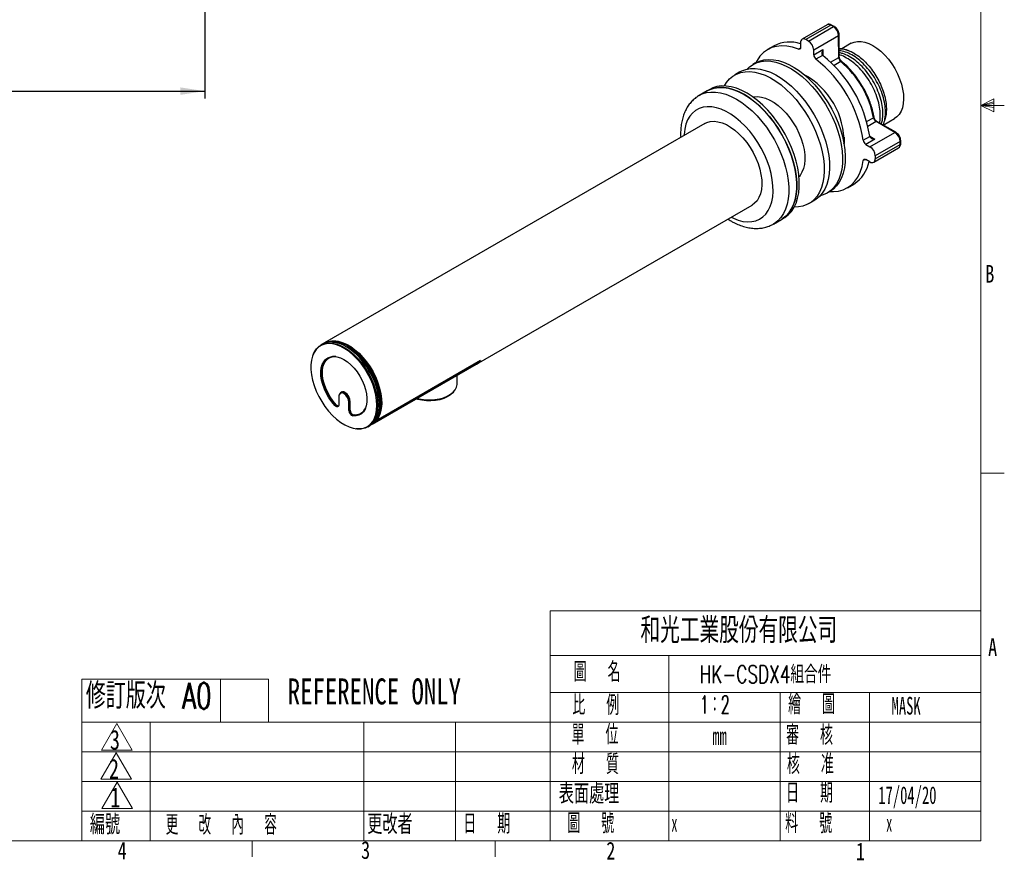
# Model space of a CAD drawing. Header units: millimetres. Extents: x 5 to 273, y 7 to 200.
# Tile 4 of 5: x 141 to 273, y 7 to 121. Entities that reach past the tile are written whole.
import ezdxf

# ---------------------------------------------------------------- set-up
doc = ezdxf.new("R2010")
doc.units = ezdxf.units.MM
doc.layers.add('FORMAT', color=7, linetype='Continuous')
doc.styles.add('SLDTEXTSTYLE0', font='TXT', dxfattribs={"width": 0.7})
doc.styles.add('SLDTEXTSTYLE1', font='TXT', dxfattribs={"width": 0.75})
doc.styles.add('SLDTEXTSTYLE2', font='TXT', dxfattribs={"width": 0.7, "bigfont": 'bigfont'})
doc.styles.add('SLDTEXTSTYLE3', font='TXT', dxfattribs={"width": 0.6, "bigfont": 'bigfont'})
doc.styles.add('SLDTEXTSTYLE4', font='TXT', dxfattribs={"width": 0.58, "bigfont": 'bigfont'})
doc.styles.add('SLDTEXTSTYLE5', font='TXT', dxfattribs={"width": 0.605, "bigfont": 'bigfont'})
doc.styles.add('SLDTEXTSTYLE6', font='TXT', dxfattribs={"width": 0.605})
doc.dimstyles.new('SLDDIMSTYLE1', dxfattribs={"dimtxt": 3.5, "dimasz": 3.302, "dimexe": 0, "dimexo": 0.0625, "dimgap": 0.875, "dimtad": 1, "dimdec": 1, "dimlfac": 2, "dimrnd": 1e-09, "dimzin": 12, "dimdsep": 46, "dimtxsty": 'SLDTEXTSTYLE1', "dimsah": 1, "dimcen": 0.09, "dimadec": 0, "dimazin": 3, "dimtfac": 1, "dimtofl": 0, "dimtmove": 0, "dimatfit": 3, "dimfxl": 0, "dimfrac": 2, "dimtolj": 1, "dimtzin": 12, "dimarcsym": 0})

# ---------------------------------------------------------------- blocks, each defined once
blk = doc.blocks.new('_D_3')
at = {"layer": 'FORMAT'}
for p, q in [((165.5, 123.47), (165.5, 109.97)), ((92.25, 121.26), (92.25, 109.97)), ((92.25, 110.97), (165.5, 110.97))]:
    blk.add_line(p, q, dxfattribs=at)
for points in [[(92.25, 110.97), (95.55, 110.47), (95.55, 111.48)], [(165.5, 110.97), (162.19, 111.48), (162.19, 110.47)]]:
    blk.add_solid(points, dxfattribs=at)
at = {"layer": 'FORMAT', "insert": (122.28, 115.49), "char_height": 3.5, "attachment_point": 1, "style": 'SLDTEXTSTYLE1'}
blk.add_mtext('146.5', dxfattribs=at)

msp = doc.modelspace()

# ---------------------------------------------------------------- linework, layer by layer
at = {"color": 7, "linetype": 'Continuous', "lineweight": 18}
for p, q in [((270.00015, 9.95866), (270.00015, 196.675)), ((270.00015, 109.01866), (271.75709, 109.91609)), ((271.75709, 109.53886), (270.00015, 109.01866)), ((271.75709, 109.32667), (270.00015, 109.01866)), ((271.75709, 108.78441), (270.00015, 109.01866)), ((271.75709, 108.78441), (270.00015, 109.01866)), ((271.75709, 108.20591), (270.00015, 109.01866)), ((270.00015, 109.01866), (273.17515, 109.01866)), ((271.75709, 109.91609), (271.75709, 108.20591)), ((270.00015, 59.48866), (273.17515, 59.48866)), ((212.00015, 40.95866), (212.00015, 9.95866)), ((212.00015, 40.95866), (270.00015, 40.95866)), ((212.00015, 34.95866), (270.00015, 34.95866)), ((228.00015, 34.95866), (228.00015, 9.95866)), ((148.92946, 9.95866), (148.92946, 31.75061)), ((174.06031, 31.75061), (148.92946, 31.75061)), ((167.61627, 31.75061), (167.61627, 25.95866)), ((174.06031, 31.75061), (174.06031, 25.95866)), ((212.00015, 29.95866), (270.00015, 29.95866)), ((243.00015, 29.95866), (243.00015, 9.95866)), ((255.00015, 29.95866), (255.00015, 9.95866)), ((270.00015, 25.95866), (148.92946, 25.95866)), ((153.6577, 25.77199), (151.5961, 22.2012)), ((153.6577, 25.77199), (155.71931, 22.2012)), ((158.13516, 9.95866), (158.13516, 25.95866)), ((186.91752, 9.95866), (186.91752, 25.95866)), ((199.26947, 9.95866), (199.26947, 25.95866)), ((148.92946, 21.95866), (270.00015, 21.95866)), ((153.57924, 21.84867), (151.51764, 18.27787)), ((151.5961, 22.2012), (155.71931, 22.2012)), ((153.57924, 21.84867), (155.64084, 18.27787)), ((148.92946, 17.95866), (270.00015, 17.95866)), ((151.51764, 18.27787), (155.64084, 18.27787)), ((153.69753, 17.89445), (151.63592, 14.32366)), ((153.69753, 17.89445), (155.75913, 14.32366)), ((148.92946, 13.95866), (270.00015, 13.95866)), ((151.63592, 14.32366), (155.75913, 14.32366)), ((270.00015, 9.95866), (8.38015, 9.95866)), ((171.89265, 9.95866), (171.89265, 7.80476)), ((204.59515, 9.95866), (204.59515, 7.80476))]:
    msp.add_line(p, q, dxfattribs=at)
at = {"color": 7, "linetype": 'Continuous', "lineweight": 25}
for p, q in [((249.30117, 119.91172), (245.94241, 117.97275)), ((249.7971, 119.86452), (246.43834, 117.92555)), ((246.79189, 117.72378), (250.15065, 119.66275)), ((250.15065, 119.66275), (249.7971, 119.86452)), ((250.27557, 119.67516), (249.92203, 119.87694)), ((250.86177, 118.44035), (247.50301, 116.50138)), ((250.87619, 115.50714), (250.86177, 118.44035)), ((250.94941, 115.60926), (250.93499, 118.54246)), ((242.17636, 117.08176), (241.29248, 116.57151)), ((245.73527, 117.51025), (245.73844, 116.86586)), ((246.79189, 117.72378), (246.43834, 117.92555)), ((252.54994, 117.41242), (251.27864, 116.67852)), ((247.50618, 115.85699), (247.50301, 116.50138)), ((247.50618, 115.85699), (248.74362, 116.57134)), ((248.69491, 115.7949), (247.80672, 115.28216)), ((248.74565, 115.75076), (248.69491, 115.7949)), ((239.68151, 114.77551), (239.32795, 114.57141)), ((237.56623, 113.55439), (236.85913, 113.14619)), ((246.22576, 113.14912), (246.72457, 112.92816)), ((233.15099, 111.00552), (232.09033, 110.39322)), ((233.50454, 111.20963), (233.15099, 111.00552)), ((232.85452, 106.61983), (181.6301, 77.04861)), ((258.4352, 105.42178), (255.90232, 106.86733)), ((258.56013, 105.4342), (256.02724, 106.87975)), ((256.8718, 106.39775), (258.39946, 107.27965)), ((254.16906, 104.34544), (255.05724, 104.85818)), ((255.05724, 104.85818), (255.04376, 104.92444)), ((255.07645, 103.48281), (258.4352, 105.42178)), ((255.75744, 104.51474), (254.52, 103.80038)), ((254.52, 103.80038), (255.07645, 103.48281)), ((259.14632, 104.19938), (255.78757, 102.26041)), ((255.78958, 101.85099), (259.14834, 103.78995)), ((259.14834, 103.78995), (259.14632, 104.19938)), ((259.22156, 103.89207), (259.21955, 104.3015)), ((255.58244, 101.38849), (258.9412, 103.32745)), ((255.78757, 102.26041), (255.78958, 101.85099)), ((255.08651, 101.43568), (254.53006, 101.75325)), ((252.04161, 97.95146), (252.92549, 98.46171)), ((249.32714, 97.25043), (249.68069, 97.45454)), ((202.0809, 74.1903), (239.204, 95.62101)), ((246.85831, 95.82521), (247.56542, 96.23341)), ((242.08952, 93.07224), (243.15018, 93.68455)), ((243.15018, 93.68455), (243.50373, 93.88865)), ((181.34179, 76.88217), (181.12966, 76.75971)), ((180.10992, 75.53207), (180.07734, 75.45241)), ((182.43742, 75.14759), (182.22529, 75.02513)), ((182.43742, 75.14759), (182.47659, 75.16939)), ((202.65265, 74.66901), (188.58123, 66.54575)), ((188.65194, 66.58657), (202.65265, 74.66901)), ((188.08018, 66.10786), (202.0809, 74.1903)), ((199.47417, 71.53261), (199.47417, 72.68547)), ((184.02206, 70.47946), (183.79497, 70.34836)), ((183.97981, 70.47441), (183.95432, 70.44035)), ((184.29493, 70.29885), (184.23369, 70.22267)), ((199.01062, 70.47217), (199.14755, 70.64897)), ((183.56194, 69.83475), (183.56194, 68.712)), ((183.63438, 70.15503), (183.60617, 70.08604)), ((184.90544, 69.05916), (185.00203, 69.07411)), ((184.90544, 67.93642), (184.90544, 69.05916)), ((185.00203, 69.07411), (185.00203, 67.95136)), ((185.0999, 67.97889), (185.0999, 69.12629)), ((183.09652, 68.67538), (183.02151, 68.61038)), ((184.90544, 67.93642), (185.00203, 67.95136)), ((186.52494, 67.57711), (186.73707, 67.69957)), ((186.77554, 67.72258), (186.73707, 67.69957)), ((185.44587, 67.21082), (185.49334, 67.29173)), ((188.50254, 66.55736), (188.50407, 66.55648)), ((185.82081, 65.50336), (185.90608, 65.49173)), ((187.47914, 65.76089), (187.69127, 65.88335))]:
    msp.add_line(p, q, dxfattribs=at)
at = {"color": 8, "linetype": 'Continuous', "lineweight": 25}
for p, q in [((245.44188, 116.63181), (245.73382, 116.80034)), ((248.74362, 116.57134), (248.74766, 115.74923)), ((249.78167, 114.87529), (250.87619, 115.50714)), ((251.15892, 114.94625), (250.24867, 114.42078)), ((254.63648, 106.85981), (255.55475, 107.38992)), ((255.90232, 106.86733), (254.79945, 106.23066)), ((255.04431, 104.92173), (255.75744, 104.51474)), ((254.47912, 101.77806), (254.18252, 101.60684)), ((184.29493, 70.29885), (184.40607, 70.36301)), ((185.09989, 69.13059), (185.00203, 69.07411)), ((183.09652, 68.67538), (183.20371, 68.73726)), ((185.00203, 67.95136), (185.0999, 68.00785)), ((185.64261, 67.3779), (185.49334, 67.29173))]:
    msp.add_line(p, q, dxfattribs=at)
at = {"color": 7, "linetype": 'Continuous', "lineweight": 25, "flags": 128}
for points in [[(245.44188, 116.63181), (244.66333, 116.88557), (243.90679, 117.03359), (243.18059, 117.07424), (242.49269, 117.00708), (241.85065, 116.83284), (241.26153, 116.55344), (240.73181, 116.17194), (240.26729, 115.69255), (239.8731, 115.12051), (239.6948, 114.78314)], [(245.73844, 116.86586), (245.73328, 116.79699), (245.71726, 116.73655), (245.69087, 116.68644), (245.65494, 116.64822), (245.61059, 116.62308), (245.5592, 116.61181), (245.50237, 116.61474), (245.44188, 116.63181)], [(252.54994, 117.41242), (252.93952, 117.58409), (253.39156, 117.67546), (253.87981, 117.67419), (254.39579, 117.5803), (254.93051, 117.39544), (255.4747, 117.1228), (256.01888, 116.76713), (256.55361, 116.33462), (257.06958, 115.83277), (257.55783, 115.27032), (258.00987, 114.65704), (258.41785, 114.00359), (258.77466, 113.32132), (259.07412, 112.62211), (259.31101, 111.91809), (259.48121, 111.22151), (259.58178, 110.54448), (259.61095, 109.89877), (259.56823, 109.29559), (259.45435, 108.74544), (259.2713, 108.25787), (259.02226, 107.84137), (258.71155, 107.50316), (258.39946, 107.27965)], [(238.52528, 113.92747), (238.8569, 114.24261), (239.33822, 114.57731), (239.87074, 114.82309), (240.44899, 114.97742), (241.06704, 115.03871), (241.71854, 115.00634), (242.39682, 114.88064), (243.09491, 114.66289), (243.80565, 114.35534), (244.52175, 113.96114), (245.23585, 113.48433), (245.94063, 112.92981), (246.62886, 112.30327), (247.29347, 111.61113), (247.92765, 110.8605), (248.52489, 110.05908), (249.07906, 109.21509), (249.58447, 108.3372), (250.03594, 107.43441), (250.42883, 106.51599), (250.75911, 105.59136), (251.0234, 104.67001), (251.21898, 103.76139), (251.34384, 102.87483), (251.39671, 102.01943), (251.37704, 101.20395), (251.28503, 100.43678), (251.12163, 99.72578), (250.88851, 99.07824), (250.58806, 98.50082), (250.22338, 97.99944), (249.79819, 97.57924), (249.31687, 97.24453), (248.78436, 96.99875), (248.3681, 96.87736)], [(239.68151, 114.77551), (239.69177, 114.78141), (240.22429, 115.02719), (240.80254, 115.18152), (241.42059, 115.24281), (242.0721, 115.21044), (242.75038, 115.08474), (243.44847, 114.86699), (244.15921, 114.55944), (244.8753, 114.16524), (245.5894, 113.68843), (246.29418, 113.13391), (246.98241, 112.50737), (247.64703, 111.81523), (248.28121, 111.0646), (248.87845, 110.26318), (249.43261, 109.41919), (249.93802, 108.5413), (250.38949, 107.63851), (250.78238, 106.72009), (251.11267, 105.79546), (251.37695, 104.87411), (251.57253, 103.96549), (251.6974, 103.07893), (251.75026, 102.22353), (251.73059, 101.40806), (251.63858, 100.64088), (251.47518, 99.92988), (251.24206, 99.28235), (250.94162, 98.70492), (250.57693, 98.20354), (250.15175, 97.78334), (249.68069, 97.45454)], [(235.47149, 111.67616), (235.76445, 112.1449), (236.15851, 112.60813), (236.61107, 112.98802), (237.11747, 113.28066), (237.67253, 113.48305), (238.27054, 113.59311), (238.90537, 113.60972), (239.57051, 113.53271), (240.25913, 113.36286), (240.96416, 113.10192), (241.67837, 112.75257), (242.39443, 112.31838), (243.10499, 111.80383), (243.80277, 111.21417), (244.48059, 110.55548), (245.13151, 109.8345), (245.74885, 109.05864), (246.32628, 108.23585), (246.85785, 107.37458), (247.33813, 106.48366), (247.76219, 105.57225), (248.12566, 104.64968), (248.42483, 103.72543), (248.65663, 102.80898), (248.81866, 101.90974), (248.90928, 101.03693), (248.92755, 100.19951), (248.87328, 99.40607), (248.74704, 98.66476), (248.55011, 97.98318), (248.28452, 97.36832), (247.95299, 96.82649), (247.55893, 96.36326), (247.10637, 95.98338), (246.59997, 95.69074), (246.04491, 95.48835), (245.4469, 95.37828), (244.89137, 95.35868)], [(237.56623, 113.55439), (237.82458, 113.68886), (238.37964, 113.89125), (238.97765, 114.00132), (239.61248, 114.01793), (240.27762, 113.94091), (240.96623, 113.77107), (241.67126, 113.51012), (242.38547, 113.16077), (243.10153, 112.72659), (243.8121, 112.21203), (244.50987, 111.62238), (245.1877, 110.96368), (245.83862, 110.2427), (246.45596, 109.46684), (247.03338, 108.64405), (247.56496, 107.78278), (248.04524, 106.89187), (248.46929, 105.98045), (248.83277, 105.05788), (249.13194, 104.13363), (249.36373, 103.21719), (249.52577, 102.31795), (249.61639, 101.44514), (249.63466, 100.60772), (249.58039, 99.81428), (249.45414, 99.07296), (249.25722, 98.39138), (248.99163, 97.77652), (248.6601, 97.2347), (248.26603, 96.77147), (247.81348, 96.39158), (247.56542, 96.23341)], [(243.15018, 93.68455), (243.26247, 93.75235), (243.7305, 94.1083), (244.14128, 94.54878), (244.49059, 95.06925), (244.77483, 95.66438), (244.99111, 96.32806), (245.13719, 97.05349), (245.21158, 97.83322), (245.21352, 98.65924), (245.14297, 99.52308), (245.00068, 100.41588), (244.7881, 101.32848), (244.5074, 102.25151), (244.16148, 103.1755), (243.75388, 104.09096), (243.28878, 104.98851), (242.77095, 105.85894), (242.20572, 106.6933), (241.59887, 107.48305), (240.95664, 108.22008), (240.28561, 108.89682), (239.59268, 109.50633), (238.88494, 110.04235), (238.16968, 110.49939), (237.45421, 110.87276), (236.74589, 111.15862), (236.05199, 111.35404), (235.37962, 111.45701), (234.73569, 111.46648), (234.12679, 111.38236), (233.55919, 111.2055), (233.15099, 111.00552)], [(233.15099, 111.00552), (233.54468, 111.19953), (234.11111, 111.37884), (234.71898, 111.46546), (235.36206, 111.45848), (236.03376, 111.35798), (236.72719, 111.16501), (237.43521, 110.88152), (238.15058, 110.51044), (238.86595, 110.05558), (239.57398, 109.52159), (240.2674, 108.91396), (240.9391, 108.23892), (241.58218, 107.50341), (242.19006, 106.71496), (242.75648, 105.88168), (243.27564, 105.0121), (243.74221, 104.11515), (244.1514, 103.20004), (244.49902, 102.27616), (244.78149, 101.35298), (244.99592, 100.43999), (245.14011, 99.54654), (245.21257, 98.68181), (245.21257, 97.85466), (245.14011, 97.0736), (244.99592, 96.34663), (244.78149, 95.6812), (244.49902, 95.08416), (244.1514, 94.56163), (243.74221, 94.11896), (243.27564, 93.76071), (243.15018, 93.68455)], [(243.50373, 93.88865), (243.61602, 93.95645), (244.08406, 94.31241), (244.49483, 94.75288), (244.84414, 95.27335), (245.12839, 95.86848), (245.34466, 96.53217), (245.49074, 97.25759), (245.56513, 98.03732), (245.56707, 98.86334), (245.49653, 99.72719), (245.35424, 100.61999), (245.14165, 101.53258), (244.86096, 102.45561), (244.51503, 103.3796), (244.10743, 104.29506), (243.64233, 105.19261), (243.12451, 106.06304), (242.55927, 106.89741), (241.95242, 107.68716), (241.31019, 108.42418), (240.63916, 109.10092), (239.94623, 109.71043), (239.2385, 110.24645), (238.52323, 110.70349), (237.80777, 111.07686), (237.09945, 111.36272), (236.40554, 111.55814), (235.73318, 111.66111), (235.08924, 111.67059), (234.48035, 111.58646), (233.91274, 111.4096), (233.50454, 111.20963)], [(239.3314, 110.1809), (239.44137, 110.20215), (239.93971, 110.23595), (240.46956, 110.17534), (241.02223, 110.0213), (241.58862, 109.77637), (242.15946, 109.44456), (242.72535, 109.03133), (243.27702, 108.54346), (243.80539, 107.98896), (244.30181, 107.37694), (244.7581, 106.71744), (245.16679, 106.0213), (245.52116, 105.29995), (245.8154, 104.56522), (246.04466, 103.82919), (246.20519, 103.10394), (246.29436, 102.40137), (246.31069, 101.73304), (246.25391, 101.1099), (246.12497, 100.54219), (245.92598, 100.03923), (245.66021, 99.60929), (245.52678, 99.44903)], [(232.85452, 106.61983), (233.11863, 106.74882), (233.57974, 106.88002), (234.08107, 106.91665), (234.61438, 106.8581), (235.17093, 106.70534), (235.74158, 106.46088), (236.31694, 106.12873), (236.88759, 105.71434), (237.44414, 105.22452), (237.97745, 104.66731), (238.47878, 104.05186), (238.93989, 103.38828), (239.3532, 102.68746), (239.71194, 101.9609), (240.01021, 101.22055), (240.2431, 100.47855), (240.40681, 99.7471), (240.49864, 99.03819), (240.51708, 98.36347), (240.46183, 97.73402), (240.3338, 97.16018), (240.13509, 96.65136), (239.86896, 96.21593), (239.53978, 95.86103), (239.204, 95.62101)], [(249.69395, 97.46223), (250.1535, 97.44873), (250.8414, 97.51589), (251.48344, 97.69013), (252.07255, 97.96953), (252.60228, 98.35103), (253.06679, 98.83042), (253.46099, 99.40245), (253.78054, 100.06083), (254.02194, 100.79833), (254.18252, 101.60684)], [(254.18252, 101.60684), (254.19729, 101.66836), (254.22251, 101.71976), (254.25738, 101.75943), (254.30082, 101.78615), (254.35146, 101.79907), (254.40775, 101.7978), (254.4679, 101.78236), (254.53006, 101.75325)], [(188.68299, 68.65095), (188.64646, 69.32906), (188.53748, 70.0382), (188.35782, 70.76675), (188.11045, 71.50272), (187.79942, 72.23405), (187.42984, 72.94872), (187.00778, 73.63499), (186.54018, 74.2816), (186.03469, 74.87793), (185.49964, 75.41419), (184.9438, 75.88157), (184.3763, 76.2724), (183.80645, 76.58026), (183.24363, 76.8001), (182.69706, 76.92831), (182.17572, 76.96277), (181.68817, 76.90293), (181.24242, 76.74977), (180.84579, 76.5058), (180.50478, 76.17503), (180.22501, 75.76289), (180.01105, 75.27614), (179.86644, 74.72279), (179.79353, 74.11191), (179.79353, 73.45354), (179.86644, 72.75849), (180.01105, 72.03816), (180.22501, 71.30439), (180.50478, 70.56923), (180.84579, 69.84475), (181.24242, 69.14283), (181.68817, 68.47502), (182.17572, 67.85227), (182.69706, 67.28481), (183.24363, 66.78195), (183.80645, 66.35196), (184.3763, 66.0019), (184.9438, 65.73751), (185.49964, 65.56313), (186.03469, 65.48163), (186.54018, 65.49434), (187.00778, 65.60106), (187.42984, 65.80003), (187.79942, 66.088), (188.11045, 66.46022), (188.35782, 66.91058), (188.53748, 67.4317), (188.64646, 68.01502), (188.68299, 68.65095)], [(180.10992, 75.53207), (180.25893, 75.8454), (180.54128, 76.26132), (180.88541, 76.59512), (181.28568, 76.84133), (181.73552, 76.9959), (182.22754, 77.05629), (182.75367, 77.02151), (183.30525, 76.89213), (183.87324, 76.67027), (184.44832, 76.35959), (185.02102, 75.96517), (185.58197, 75.4935), (186.12193, 74.95232), (186.63205, 74.35052), (187.10395, 73.69797), (187.52988, 73.0054), (187.90285, 72.28418), (188.21673, 71.54614), (188.46638, 70.80341), (188.64768, 70.06818), (188.75766, 69.35253), (188.79453, 68.6682)], [(189.00666, 68.79066), (188.9698, 69.47499), (188.85981, 70.19065), (188.67851, 70.92587), (188.42886, 71.6686), (188.11498, 72.40664), (187.74201, 73.12787), (187.31608, 73.82044), (186.84418, 74.47298), (186.33406, 75.07478), (185.7941, 75.61596), (185.23316, 76.08763), (184.66045, 76.48205), (184.08538, 76.79273), (183.51738, 77.01459), (182.9658, 77.14397), (182.43968, 77.17875), (181.94766, 77.11836), (181.49782, 76.96379), (181.34179, 76.88217)], [(181.48922, 76.95972), (181.7121, 77.09356), (182.14799, 77.26289), (182.62643, 77.3407), (183.13975, 77.32577), (183.67974, 77.21833), (184.23775, 77.02009), (184.80484, 76.73423), (185.37194, 76.36534), (185.92995, 75.91931), (186.46994, 75.4033), (186.98326, 74.82556), (187.4617, 74.19535), (187.89759, 73.52276), (188.28394, 72.81856), (188.61458, 72.09404), (188.8842, 71.36079), (189.0885, 70.63055), (189.22418, 69.91503), (189.2891, 69.22568), (189.28219, 68.57354), (189.20358, 67.96906), (189.05453, 67.42192), (188.83741, 66.94087), (188.55571, 66.53363)], [(181.76757, 77.06943), (181.98238, 77.17094), (182.43985, 77.3011), (182.93723, 77.33744), (183.46635, 77.27936), (184.01852, 77.1278), (184.58467, 76.88527), (185.1555, 76.55573), (185.72165, 76.1446), (186.27382, 75.65864), (186.80294, 75.10582), (187.30032, 74.49521), (187.7578, 73.83686), (188.16786, 73.14155), (188.52377, 72.42072), (188.81968, 71.6862), (189.05075, 70.95004), (189.21317, 70.22435), (189.30427, 69.52102), (189.32257, 68.85162), (189.26776, 68.22712), (189.14073, 67.6578), (188.94359, 67.15299), (188.67955, 66.72098), (188.35297, 66.36887), (188.06636, 66.15842)], [(188.47229, 66.60865), (188.75277, 67.02555), (188.96588, 67.51846), (189.10801, 68.07907), (189.17676, 68.69789), (189.17098, 69.36447), (189.09075, 70.06756), (188.93744, 70.79528), (188.71363, 71.53534), (188.4231, 72.27523), (188.07076, 73.00247), (187.66257, 73.70475), (187.20542, 74.37023), (186.70702, 74.98765), (186.17581, 75.5466), (185.62075, 76.03762), (185.05121, 76.45243), (184.47683, 76.78402), (183.90729, 77.02678), (183.35223, 77.17661), (182.82102, 77.231), (182.32262, 77.189), (182.19437, 77.16109)], [(182.71239, 77.17234), (183.18351, 77.11608), (183.73567, 76.96452), (184.30182, 76.72198), (184.87266, 76.39245), (185.43881, 75.98132), (185.99098, 75.49536), (186.5201, 74.94254), (187.01748, 74.33193), (187.47495, 73.67357), (187.88501, 72.97827), (188.24092, 72.25744), (188.53684, 71.52292), (188.76791, 70.78676), (188.93033, 70.06106), (189.02143, 69.35774), (189.03973, 68.68833), (188.98491, 68.06384), (188.85789, 67.49452), (188.66074, 66.98971), (188.62797, 66.92515)], [(183.02151, 68.61038), (182.60082, 69.1039), (182.21794, 69.64639), (181.88172, 70.2253), (181.59995, 70.82723), (181.37915, 71.43824), (181.22444, 72.04418), (181.13939, 72.63104), (181.12597, 73.18521), (181.1845, 73.69388), (181.31362, 74.14526), (181.51034, 74.52891), (181.7701, 74.83595), (182.0869, 75.05926), (182.45339, 75.19369), (182.8611, 75.23611), (183.30059, 75.18554), (183.76168, 75.04316), (184.23369, 74.81226), (184.7057, 74.49818), (185.16679, 74.1082), (185.60628, 73.65135), (186.01399, 73.1382), (186.38048, 72.58063), (186.69728, 71.99155), (186.95704, 71.3846), (187.15376, 70.77382), (187.28288, 70.17336), (187.3414, 69.59712), (187.32799, 69.05843), (187.24294, 68.56978), (187.08822, 68.14246), (186.86743, 67.78638), (186.58566, 67.50978), (186.24944, 67.31906), (185.86656, 67.21863), (185.44587, 67.21082)], [(183.16098, 75.21122), (183.12087, 75.21563), (182.69171, 75.21167), (182.3018, 75.11081), (181.9607, 74.91552), (181.67677, 74.63059), (181.45696, 74.26298), (181.30664, 73.82171), (181.2295, 73.31757), (181.22744, 72.76293), (181.30049, 72.17134), (181.44688, 71.55732), (181.66301, 70.93589), (181.9436, 70.32226), (182.28177, 69.73148), (182.66924, 69.178), (183.09652, 68.67538)], [(183.21022, 68.73037), (182.78528, 69.22599), (182.39946, 69.7727), (182.06228, 70.35703), (181.78203, 70.9646), (181.56561, 71.58045), (181.41834, 72.18942), (181.34386, 72.77653), (181.34399, 73.32732), (181.41872, 73.82824), (181.56623, 74.26695), (181.78288, 74.63266), (182.06334, 74.91636), (182.4007, 75.11107), (182.78667, 75.21201), (182.95519, 75.22557)], [(182.27118, 75.098), (182.25302, 75.08427), (182.08161, 74.93028)], [(202.65265, 74.66901), (202.2955, 74.33219), (202.0809, 74.1903)], [(202.0809, 74.1903), (202.2955, 74.33219), (202.65265, 74.66901)], [(199.01062, 70.47217), (198.90358, 70.34566), (198.57248, 70.04949), (198.15943, 69.78989), (197.67632, 69.57431), (197.13706, 69.40898), (196.55715, 69.29863), (195.95327, 69.24644), (195.34281, 69.25392), (194.74331, 69.32086), (194.17204, 69.44531), (193.96741, 69.50648)], [(194.09805, 69.5819), (194.65416, 69.45778), (195.26033, 69.38441), (195.87914, 69.36963), (196.49373, 69.41386), (197.08733, 69.51587), (197.64374, 69.6729), (198.1478, 69.88066), (198.58574, 70.13348), (198.94563, 70.42447), (199.21764, 70.74568), (199.39436, 71.08835), (199.47097, 71.44315), (199.47417, 71.53261)], [(183.56194, 68.712), (183.55019, 68.60925), (183.51567, 68.52627), (183.46046, 68.46806), (183.38788, 68.43814), (183.30233, 68.43832), (183.20897, 68.46859), (183.11344, 68.52712), (183.02151, 68.61038)], [(183.09652, 68.67538), (183.18009, 68.59969), (183.26694, 68.54648), (183.35181, 68.51896), (183.42959, 68.5188), (183.49556, 68.546), (183.54576, 68.59891), (183.5488, 68.60385)], [(188.79453, 68.6682), (188.75766, 68.02643), (188.64768, 67.43777), (188.46638, 66.91187), (188.21673, 66.45737), (187.90285, 66.08173), (187.52988, 65.79113), (187.10395, 65.59033), (186.63205, 65.48263), (186.12193, 65.4698), (185.90608, 65.49173)], [(186.37095, 67.50012), (186.6004, 67.57588), (186.61099, 67.58041)], [(188.65194, 66.58657), (188.29478, 66.24975), (187.87977, 66.00593)]]:
    msp.add_lwpolyline(points, dxfattribs=at)
at = {"color": 8, "linetype": 'Continuous', "lineweight": 25, "flags": 128}
for points in [[(251.15892, 114.94625), (251.19272, 114.96271), (251.22387, 114.97164), (251.25116, 114.97269), (251.27354, 114.96582), (251.28121, 114.96068)], [(232.08998, 110.39302), (232.48402, 110.58723), (233.05045, 110.76654), (233.65832, 110.85315), (234.3014, 110.84617), (234.9731, 110.74568), (235.66653, 110.5527), (236.37455, 110.26922), (237.08992, 109.89814), (237.80529, 109.44327), (238.51332, 108.90928), (239.20674, 108.30165), (239.87844, 107.62662), (240.52152, 106.8911), (241.1294, 106.10266), (241.69582, 105.26937), (242.21498, 104.39979), (242.68155, 103.50285), (243.09074, 102.58774), (243.43836, 101.66385), (243.72083, 100.74068), (243.93526, 99.82768), (244.07945, 98.93423), (244.15191, 98.0695), (244.15191, 97.24236), (244.07945, 96.46129), (243.93526, 95.73432), (243.72083, 95.0689), (243.43836, 94.47186), (243.09074, 93.94932), (242.68155, 93.50666), (242.21498, 93.1484), (242.09548, 93.07569)], [(236.37855, 93.98992), (236.69046, 93.84025), (237.34362, 93.58905), (237.98084, 93.42927), (238.59436, 93.36284), (239.17675, 93.39059), (239.72093, 93.51216), (240.2203, 93.72609), (240.66879, 94.02978), (241.06097, 94.41953), (241.39207, 94.89063), (241.65808, 95.43734), (241.85575, 96.05305), (241.9827, 96.73026), (242.03739, 97.46076), (242.01914, 98.23569), (241.92818, 99.04563), (241.76562, 99.88076), (241.53343, 100.73094), (241.23443, 101.58584), (240.87224, 102.4351), (240.45126, 103.2684), (239.97661, 104.07562), (239.45404, 104.84697), (238.8899, 105.57309), (238.29103, 106.24515), (237.66471, 106.85501), (237.01854, 107.39526), (236.36036, 107.85934), (235.69816, 108.24162), (235.03998, 108.53746), (234.39381, 108.74326), (233.76749, 108.85654), (233.16862, 108.87591), (232.60448, 108.80113), (232.08191, 108.63313), (231.60726, 108.37393), (231.18628, 108.02668), (230.8241, 107.5956), (230.52509, 107.08592), (230.2929, 106.50383), (230.13034, 105.85639), (230.03938, 105.15146), (230.02907, 104.98874)], [(255.55475, 107.38992), (255.58591, 107.41091), (255.60924, 107.43328), (255.62384, 107.45615), (255.62914, 107.47865), (255.62848, 107.48812)]]:
    msp.add_lwpolyline(points, dxfattribs=at)
at = {"color": 8, "linetype": 'Continuous', "lineweight": 25}
for centre, radius, start, end in [((249.50805, 119.45642), 0.5001, 54.6909406, 114.4362321), ((249.87038, 119.76192), 0.12608, 65.816531, 125.5341281), ((250.22392, 119.56016), 0.12606, 65.7960674, 125.5358789), ((250.81584, 118.55059), 0.11943, 292.6187036, 356.1112813), ((250.83025, 115.61739), 0.11944, 292.6204536, 356.0941895), ((255.97559, 106.76474), 0.12608, 65.816531, 125.5341281), ((258.50847, 105.3192), 0.12606, 65.7960674, 125.5358789), ((258.65593, 103.73285), 0.49571, 305.1336134, 6.6147992), ((259.10039, 104.30962), 0.11943, 292.6187036, 356.1112813), ((259.1024, 103.90021), 0.11944, 292.6204536, 356.0941895)]:
    msp.add_arc(centre, radius, start, end, dxfattribs=at)
at = {"color": 7, "linetype": 'Continuous', "lineweight": 25}
for centre, radius, start, end in [((249.32684, 118.36546), 1.53676, 2.7931687, 57.5834651), ((246.16566, 117.58441), 0.43673, 51.3641739, 189.7763225), ((244.26545, 113.00518), 4.5807, 71.273463, 117.1333813), ((245.96808, 116.42649), 1.53676, 2.7931687, 57.5834651), ((248.28692, 115.8992), 0.78188, 183.0951876, 232.1088784), ((237.98193, 102.24397), 17.2711, 8.9283891, 51.4482447), ((251.65894, 115.55), 0.78392, 183.1343249, 230.3685205), ((237.12519, 101.7493), 17.24046, 8.6607857, 51.7158481), ((242.83633, 105.04788), 12.93226, 10.4338744, 49.9427595), ((241.22215, 104.11821), 10.37367, 358.525345, 61.4692785), ((256.32503, 107.52535), 0.7821, 189.9722804, 237.2836369), ((257.61139, 104.12449), 1.53676, 2.7931687, 57.5834651), ((254.94151, 104.45729), 0.78051, 188.2391106, 237.3132036), ((254.25264, 102.18552), 1.53676, 2.7931687, 57.5834651), ((250.39789, 102.34422), 4.63278, 303.0650733, 349.635), ((255.35919, 101.77683), 0.43673, 231.3641739, 9.7763225), ((179.47152, 68.46814), 9.5437, 2.4271108, 57.8310746), ((183.97146, 69.90118), 0.41487, 50.7967148, 189.214037), ((184.02069, 69.96957), 0.42852, 50.2107799, 154.3556875), ((184.09126, 70.03829), 0.4455, 50.4206559, 143.9055252), ((183.46682, 69.00424), 1.5368, 2.6054785, 57.3945217), ((183.5263, 69.05468), 1.57522, 2.6054785, 57.3945217), ((183.44699, 68.9928), 1.45996, 2.6054785, 57.3945217), ((183.46426, 68.89766), 0.30418, 213.3663168, 286.3626378), ((185.66633, 67.93908), 0.7609, 180.2006525, 253.1577492), ((185.69375, 67.95378), 0.69172, 180.2006525, 253.1577492), ((185.72405, 67.98182), 0.62416, 180.2693115, 252.849995), ((185.66266, 68.8879), 1.60513, 263.9447082, 338.2972526), ((185.74509, 68.91935), 1.54759, 262.3846376, 328.4222142), ((185.80144, 68.48961), 3.21932, 305.94632, 5.3658604)]:
    msp.add_arc(centre, radius, start, end, dxfattribs=at)
for centre, major_axis, ratio, start_param, end_param in [((249.09716, 116.36957), (0.35206, 0.61323), 0.575689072, 1.572268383, 2.98687488), ((255.75543, 104.92416), (0.7071, 0.00175), 0.579022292, 3.299197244, 4.713803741)]:
    msp.add_ellipse(centre, major_axis=major_axis, ratio=ratio, start_param=start_param, end_param=end_param, dxfattribs=at)
for points, knots in [([(249.92203, 119.87694), (249.87738, 119.89976), (249.76248, 119.95852), (249.57362, 119.98932), (249.40121, 119.97395), (249.32939, 119.91943), (249.31246, 119.90658)], [0, 0, 0, 0, 0.222286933, 0.572133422, 0.899149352, 1, 1, 1, 1]), ([(250.93499, 118.54246), (250.93246, 118.59255), (250.92535, 118.73333), (250.85729, 118.97566), (250.71942, 119.24916), (250.53407, 119.48416), (250.37712, 119.61507), (250.28918, 119.66711), (250.27557, 119.67516)], [0, 0, 0, 0, 0.117656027, 0.330699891, 0.543346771, 0.757201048, 0.962420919, 1, 1, 1, 1]), ([(250.91145, 116.713), (251.0889, 116.70311), (251.44691, 116.68317), (251.9861, 116.53475), (252.50677, 116.32614), (252.83481, 116.14086), (252.99982, 116.04766)], [0, 0, 0, 0, 0.270058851, 0.544836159, 0.771044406, 1, 1, 1, 1]), ([(256.84275, 106.41433), (256.84899, 106.42423), (256.99092, 106.64923), (257.12048, 107.2469), (257.2084, 108.17995), (257.10923, 109.231), (256.84433, 110.34234), (256.41731, 111.47108), (255.85185, 112.56431), (255.16636, 113.58849), (254.37978, 114.5088), (253.5262, 115.28307), (252.64708, 115.8732), (251.77057, 116.28083), (251.21993, 116.37177), (250.94544, 116.4171)], [0, 0, 0, 0, 0.003865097, 0.087859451, 0.170239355, 0.252619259, 0.336613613, 0.420607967, 0.502987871, 0.585367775, 0.669362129, 0.753356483, 0.835736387, 0.918116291, 1, 1, 1, 1]), ([(256.60057, 106.55254), (256.65642, 106.7163), (256.80088, 107.13982), (256.84767, 107.98323), (256.75764, 109.02488), (256.49025, 110.13879), (256.06389, 111.26684), (255.49826, 112.36023), (254.8128, 113.38444), (254.02627, 114.30443), (253.17247, 115.07995), (252.29418, 115.6655), (251.53919, 116.02995), (251.10458, 116.10762), (250.94682, 116.13581)], [0, 0, 0, 0, 0.055893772, 0.144557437, 0.233221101, 0.323622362, 0.414023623, 0.502687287, 0.591350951, 0.681752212, 0.772153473, 0.860817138, 0.949480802, 1, 1, 1, 1]), ([(256.35009, 106.6955), (256.36663, 106.74783), (256.46668, 107.0643), (256.48939, 107.78319), (256.40538, 108.81967), (256.13635, 109.93498), (255.71043, 111.06267), (255.14469, 112.15611), (254.45923, 113.18046), (253.6728, 114.09984), (252.81859, 114.87765), (251.94184, 115.4548), (251.30737, 115.78145), (250.98871, 115.84629), (250.94821, 115.85453)], [0, 0, 0, 0, 0.019008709, 0.11495872, 0.210908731, 0.308739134, 0.406569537, 0.502519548, 0.598469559, 0.696299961, 0.794130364, 0.890080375, 0.986030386, 1, 1, 1, 1]), ([(251.28126, 114.96064), (251.2581, 114.98098), (251.1955, 115.03598), (251.0957, 115.16323), (251.00553, 115.33335), (250.95641, 115.49435), (250.95146, 115.57566), (250.94941, 115.60926)], [0, 0, 0, 0, 0.132383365, 0.357926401, 0.594868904, 0.832583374, 1, 1, 1, 1]), ([(252.99982, 116.04766), (253.25117, 115.88219), (253.74983, 115.55392), (254.47032, 114.89227), (255.14364, 114.13628), (255.75226, 113.28743), (256.28137, 112.3767), (256.711, 111.4269), (257.03152, 110.47152), (257.23011, 109.53886), (257.31247, 108.64922), (257.25621, 107.84159), (257.16294, 107.30737), (257.05575, 107.08612), (257.04598, 107.06596)], [0, 0, 0, 0, 0.092046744, 0.182614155, 0.27318155, 0.36375485, 0.454321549, 0.544663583, 0.635005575, 0.723999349, 0.812993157, 0.902035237, 0.99107202, 1, 1, 1, 1]), ([(255.62847, 107.48817), (255.60404, 107.62261), (255.53326, 108.01205), (255.36753, 108.66872), (255.11311, 109.45308), (254.79997, 110.23471), (254.43289, 111.00437), (254.01578, 111.75352), (253.55344, 112.4737), (253.05104, 113.15672), (252.51419, 113.795), (251.95859, 114.37048), (251.542, 114.74659), (251.31744, 114.93094), (251.28126, 114.96064)], [0, 0, 0, 0, 0.049508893, 0.143412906, 0.237280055, 0.331094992, 0.424873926, 0.518635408, 0.612399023, 0.706179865, 0.799996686, 0.893869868, 0.982898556, 1, 1, 1, 1]), ([(232.09273, 110.38768), (231.94037, 110.29514), (231.60866, 110.09367), (231.15963, 109.69174), (230.73995, 109.20878), (230.38168, 108.65978), (230.08481, 108.04976), (229.85266, 107.38022), (229.6866, 106.65572), (229.59498, 105.8804), (229.56568, 105.23819), (229.59158, 104.84836), (229.59876, 104.74032)], [0, 0, 0, 0, 0.087378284, 0.190235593, 0.293497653, 0.398171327, 0.505024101, 0.614454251, 0.726407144, 0.840413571, 0.955774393, 1, 1, 1, 1]), ([(256.02724, 106.87975), (256.0057, 106.89335), (255.94882, 106.92928), (255.84497, 107.02964), (255.73765, 107.18098), (255.66019, 107.34591), (255.63814, 107.44478), (255.62847, 107.48817)], [0, 0, 0, 0, 0.1307318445, 0.345257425, 0.5753081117, 0.813634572, 1, 1, 1, 1]), ([(251.60181, 104.77631), (251.60577, 104.58419), (251.61101, 104.32979), (251.56134, 104.11581), (251.54918, 104.06343)], [0, 0, 0, 0, 0.7551747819, 1, 1, 1, 1]), ([(259.21955, 104.3015), (259.21702, 104.35158), (259.20991, 104.49236), (259.14185, 104.73469), (259.00397, 105.0082), (258.81862, 105.2432), (258.66167, 105.37411), (258.57374, 105.42614), (258.56013, 105.4342)], [0, 0, 0, 0, 0.1176560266, 0.3306998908, 0.5433467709, 0.7572010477, 0.9624209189, 1, 1, 1, 1]), ([(251.56494, 103.92938), (251.59895, 104.13377), (251.63321, 104.33966), (251.61655, 104.57721), (251.61643, 104.57895)], [0, 0, 0, 0, 0.9927077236, 1, 1, 1, 1]), ([(251.60057, 104.52918), (251.60942, 104.31544), (251.61931, 104.07639), (251.57831, 103.87395), (251.57397, 103.85253)], [0, 0, 0, 0, 0.894174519, 1, 1, 1, 1]), ([(258.9299, 103.3326), (258.97606, 103.35949), (259.08276, 103.42167), (259.18029, 103.598), (259.21902, 103.76358), (259.22105, 103.86621), (259.22156, 103.89207)], [0, 0, 0, 0, 0.243328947, 0.562584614, 0.889777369, 1, 1, 1, 1]), ([(235.94643, 93.74046), (236.00932, 93.69745), (236.13929, 93.60856), (236.27166, 93.53238), (236.33998, 93.49306)], [0, 0, 0, 0, 0.483856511, 1, 1, 1, 1]), ([(236.33998, 93.49306), (236.4704, 93.42025), (236.84412, 93.21159), (237.46965, 92.92937), (238.21297, 92.67837), (238.95223, 92.52051), (239.67612, 92.45829), (240.37427, 92.49152), (241.03459, 92.62083), (241.61285, 92.81423), (241.94747, 93.00174), (242.09326, 93.08345)], [0, 0, 0, 0, 0.067154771, 0.192446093, 0.317722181, 0.441930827, 0.564097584, 0.683395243, 0.799482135, 0.912633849, 1, 1, 1, 1]), ([(188.50441, 66.55704), (188.50783, 66.55489), (188.52353, 66.54504), (188.54159, 66.53864), (188.55571, 66.53363)], [0, 0, 0, 0, 0.217987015, 1, 1, 1, 1]), ([(188.55571, 66.53363), (188.56045, 66.53541), (188.56762, 66.5381), (188.57779, 66.54382), (188.58123, 66.54575)], [0, 0, 0, 0, 0.661913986, 1, 1, 1, 1])]:
    msp.add_open_spline(points, degree=3, knots=knots, dxfattribs=at)
at = {"color": 8, "linetype": 'Continuous', "lineweight": 25}
msp.add_open_spline([(252.99982, 116.04766), (252.70926, 116.19064), (252.12243, 116.47941), (251.42285, 116.65036), (251.05417, 116.61887), (250.94449, 116.60951)], degree=3, knots=[0, 0, 0, 0, 0.407937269, 0.823869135, 1, 1, 1, 1], dxfattribs=at)

# ---------------------------------------------------------------- texts
at = {"color": 7, "linetype": 'Continuous', "lineweight": 0, "attachment_point": 1}
for s, insert, char_height, style in [('B', (270.61806, 87.55228), 2.38125, 'SLDTEXTSTYLE1'), ('和光工業股份有限公司', (224.18118, 40.05582), 3.439583, 'SLDTEXTSTYLE2'), ('A', (270.99804, 37.27614), 2.38125, 'SLDTEXTSTYLE1'), ('圖  名', (215.17397, 34.04943), 2.645833, 'SLDTEXTSTYLE3'), ('修訂版次 A0', (149.47003, 31.27087), 3.5, 'SLDTEXTSTYLE2'), ('比  例', (214.99779, 29.58447), 2.645833, 'SLDTEXTSTYLE3'), ('1：2', (232.15306, 29.51604), 2.38125, 'SLDTEXTSTYLE5'), ('繪  圖', (244.05915, 29.68767), 2.645833, 'SLDTEXTSTYLE3'), ('MASK', (257.99575, 29.37257), 2.38125, 'SLDTEXTSTYLE6'), ('單  位', (214.88402, 25.60247), 2.645833, 'SLDTEXTSTYLE3'), ('審  核', (243.78188, 25.55498), 2.645833, 'SLDTEXTSTYLE3'), ('3', (152.72293, 24.91445), 2.64583, 'SLDTEXTSTYLE1'), ('材  質', (214.94772, 21.62047), 2.645833, 'SLDTEXTSTYLE3'), ('核  准', (243.89574, 21.62047), 2.645833, 'SLDTEXTSTYLE3'), ('2', (152.59016, 21.0087), 2.64583, 'SLDTEXTSTYLE1'), ('表面處理', (213.17745, 17.63847), 2.645833, 'SLDTEXTSTYLE2'), ('日  期', (243.78197, 17.75224), 2.645833, 'SLDTEXTSTYLE3'), ('17/04/20', (256.20265, 17.32337), 2.38125, 'SLDTEXTSTYLE6'), ('1', (152.77604, 17.15587), 2.64583, 'SLDTEXTSTYLE1'), ('編號', (150.0195, 13.50915), 2.645833, 'SLDTEXTSTYLE2'), ('更  改  內  容', (160.2356, 13.45961), 2.645833, 'SLDTEXTSTYLE4'), ('更改者', (187.37827, 13.54264), 2.645833, 'SLDTEXTSTYLE2'), ('日  期', (200.31079, 13.59218), 2.645833, 'SLDTEXTSTYLE3'), ('圖  號', (214.31516, 13.65647), 2.645833, 'SLDTEXTSTYLE3'), ('料  號', (243.6682, 13.65647), 2.645833, 'SLDTEXTSTYLE3'), ('X', (228.34081, 12.92774), 1.7, 'SLDTEXTSTYLE0'), ('4', (153.76914, 9.86424), 2.38125, 'SLDTEXTSTYLE1'), ('3', (186.55267, 9.92857), 2.38125, 'SLDTEXTSTYLE1'), ('2', (219.57586, 9.84379), 2.38125, 'SLDTEXTSTYLE1'), ('1', (253.1887, 9.73698), 2.38125, 'SLDTEXTSTYLE1')]:
    msp.add_mtext(s, dxfattribs=dict(at, insert=insert, char_height=char_height, style=style))
at = {"layer": 'FORMAT', "attachment_point": 1}
for s, insert, char_height, style in [('HK-CSDX4組合件', (232.15306, 33.60204), 2.38125, 'SLDTEXTSTYLE2'), ('REFERENCE ONLY', (176.67288, 31.8556), 3.5, 'SLDTEXTSTYLE0'), ('mm', (233.84419, 25.29178), 2.38125, 'SLDTEXTSTYLE6'), ('X', (257.27072, 12.92774), 1.7, 'SLDTEXTSTYLE0')]:
    msp.add_mtext(s, dxfattribs=dict(at, insert=insert, char_height=char_height, style=style))

# ---------------------------------------------------------------- dimensions: what is measured, and where the dimension line sits
at = {"layer": 'FORMAT'}
dim = msp.add_linear_dim(base=(165.49548, 110.97387), p1=(92.24548, 122.26269), p2=(165.49548, 124.47043), dimstyle='SLDDIMSTYLE1', dxfattribs=at)
dim.commit()
dim.dimension.update_dxf_attribs({"geometry": '_D_3', "text_midpoint": (128.0972, 110.97387), "dimtype": 160})

doc.saveas('drawing.dxf')
